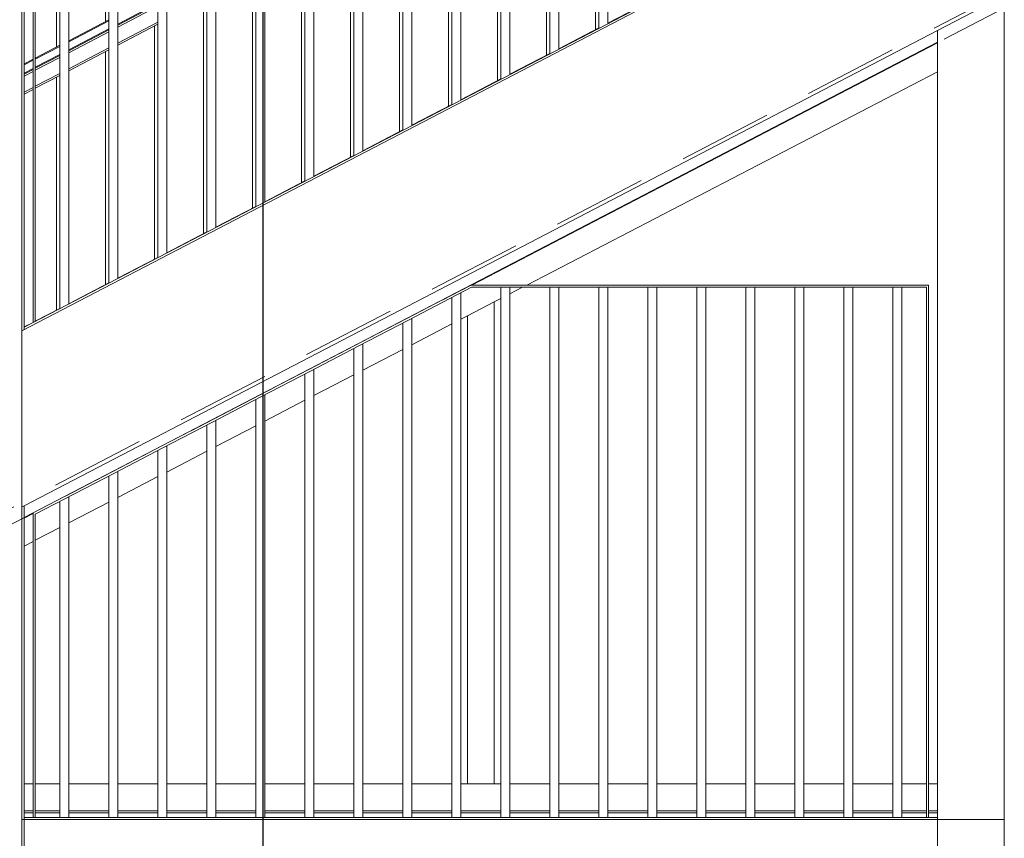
# Model space of a CAD drawing. Header units: millimetres. Extents: x -65 to 293624, y -1905 to 31061.
# Tile 189 of 256: x 115497 to 117707, y 16299 to 18137. Entities that reach past the tile are written whole.
import ezdxf

# ---------------------------------------------------------------- set-up
doc = ezdxf.new("R2010")
doc.units = ezdxf.units.MM
doc.header["$MEASUREMENT"] = 0
doc.linetypes.add('Hidden Line', pattern=[317.5, 211.666667, -105.833333])
for name, color, linetype in [('00 2D joon.AR', 7, 'Continuous'), ('00 Tekst.AR', 7, 'Continuous'), ('1244 Fassaadivarustus.AR', 7, 'Continuous'), ('1245 Klaasfassaadid.AR', 7, 'Continuous'), ('1248 Vihmaveetorud.AR', 7, 'Continuous'), ('1251 Rõdupiirded.AR', 7, 'Continuous'), ('1253 Rõdutrepid.AR', 7, 'Continuous'), ('1253 Terrassipostid.AR', 7, 'Continuous'), ('1253 Välisterrassid.AR', 7, 'Continuous'), ('1322 Põrandakatted.SA', 7, 'Continuous')]:
    doc.layers.add(name, color=color, linetype=linetype)
doc.dimstyles.new('GENERATED_STYLE__1', dxfattribs={"dimtxt": 0.18, "dimasz": 91.2, "dimexe": 0.18, "dimexo": 0.0625, "dimgap": 0, "dimtad": 0, "dimtih": 1, "dimtoh": 1, "dimdec": 4, "dimzin": 0, "dimdsep": 46, "dimcen": 0.09, "dimadec": 0, "dimazin": 0, "dimtfac": 1, "dimtdec": 4, "dimtmove": 0, "dimatfit": 3, "dimldrblk": 'ARROWHEAD_5', "dimfxl": 0, "dimtolj": 1, "dimtzin": 0, "dimarcsym": 0})

# ---------------------------------------------------------------- blocks, each defined once
blk = doc.blocks.new('Section Element_1061_3', base_point=(20443.1, 12361.4))
at = {"layer": '1253 Terrassipostid.AR', "color": 7, "linetype": 'Continuous', "lineweight": 13}
for p, q in [((115506.9, 23090.3), (115506.9, 17447.3)), ((115506.9, 17046), (115506.9, 16341.4)), ((115506.9, 16341.4), (115506.9, 15990.4))]:
    blk.add_line(p, q, dxfattribs=at)
blk = doc.blocks.new('Section Element_1062_3', base_point=(20443.1, 12361.4))
at = {"layer": '1253 Terrassipostid.AR', "color": 7, "linetype": 'Continuous', "lineweight": 13}
for p, q in [((117706.9, 18191.1), (117706.9, 16341.4)), ((117556.9, 16346.4), (117556.9, 18113.1)), ((117556.9, 15990.4), (117556.9, 16341.4)), ((117706.9, 16341.4), (117706.9, 15990.4))]:
    blk.add_line(p, q, dxfattribs=at)
blk = doc.blocks.new('Section Element_1092_3', base_point=(20443.1, 12361.4))
at = {"layer": '1253 Terrassipostid.AR', "color": 7, "linetype": 'Continuous', "lineweight": 13}
for p, q in [((115506.9, 18195.8), (115506.9, 18037.9)), ((115506.9, 17970.2), (115506.9, 17447.4)), ((115506.9, 17046), (115506.9, 16346.4))]:
    blk.add_line(p, q, dxfattribs=at)
blk = doc.blocks.new('Section Element_1110_3', base_point=(20443.1, 12361.4))
at = {"layer": '1244 Fassaadivarustus.AR', "color": 7, "linetype": 'Continuous', "lineweight": 13}
for p, q in [((117556.9, 18086.6), (115506.9, 17019.5)), ((117556.9, 18085.5), (116511.7, 17541.4)), ((115526.9, 17028.8), (115506.9, 17018.4))]:
    blk.add_line(p, q, dxfattribs=at)
blk = doc.blocks.new('Section Element_1116_3', base_point=(20443.1, 12361.4))
at = {"layer": '1253 Rõdutrepid.AR', "color": 7, "linetype": 'Continuous', "lineweight": 13}
for p, q in [((115501.9, 17439.1), (121077.6, 20341.5)), ((117556.9, 18113.1), (117706.9, 18191.1)), ((115506.9, 17046), (117556.9, 18113.1)), ((115501.9, 17043.4), (115506.9, 17046))]:
    blk.add_line(p, q, dxfattribs=at)
blk = doc.blocks.new('Section Element_1127_3', base_point=(20443.1, 12361.4))
at = {"layer": '1253 Välisterrassid.AR', "color": 7, "linetype": 'Continuous', "lineweight": 13}
for p, q in [((115501.9, 16341.4), (115506.9, 16341.4)), ((117556.9, 16341.4), (117706.9, 16341.4))]:
    blk.add_line(p, q, dxfattribs=at)
blk = doc.blocks.new('Section Element_1224_3', base_point=(20443.1, 12361.4))
at = {"layer": '1245 Klaasfassaadid.AR', "color": 7, "linetype": 'Continuous', "lineweight": 13}
for p, q in [((116634.8, 17541.4), (117556.9, 18020.4)), ((116596.9, 17521.8), (116625.1, 17536.4)), ((116561.9, 17503.6), (116576.9, 17511.4))]:
    blk.add_line(p, q, dxfattribs=at)
blk = doc.blocks.new('Section Element_1225_3', base_point=(20443.1, 12361.4))
at = {"layer": '1245 Klaasfassaadid.AR', "color": 7, "linetype": 'Continuous', "lineweight": 13}
for p, q in [((116501.9, 17472.4), (116561.9, 17503.6)), ((116561.9, 16421.4), (116561.9, 17503.6)), ((116501.9, 16421.4), (116501.9, 17472.4)), ((116561.9, 16421.4), (116501.9, 16421.4))]:
    blk.add_line(p, q, dxfattribs=at)
blk = doc.blocks.new('Section Element_1226_3', base_point=(20443.1, 12361.4))
at = {"layer": '1245 Klaasfassaadid.AR', "color": 7, "linetype": 'Continuous', "lineweight": 13}
for p, q in [((116486.9, 17464.6), (116501.9, 17472.4)), ((116376.9, 17407.5), (116466.9, 17454.2)), ((116266.9, 17350.3), (116356.9, 17397.1)), ((116156.9, 17293.2), (116246.9, 17339.9)), ((116046.9, 17236), (116136.9, 17282.8)), ((115936.9, 17178.9), (116026.9, 17225.7)), ((115826.9, 17121.8), (115916.9, 17168.5)), ((115716.9, 17064.6), (115806.9, 17111.4)), ((115606.9, 17007.5), (115696.9, 17054.2)), ((115531.9, 16968.5), (115586.9, 16997.1)), ((115506.9, 16955.5), (115526.9, 16965.9))]:
    blk.add_line(p, q, dxfattribs=at)
blk = doc.blocks.new('Section Element_1331_3', base_point=(20443.1, 12361.4))
at = {"layer": '1248 Vihmaveetorud.AR', "color": 7, "linetype": 'Continuous', "lineweight": 13}
blk.add_line((115501.9, 12513), (115501.9, 23139.2), dxfattribs=at)
blk = doc.blocks.new('Section Element_1343_3', base_point=(20443.1, 12361.4))
at = {"layer": '1245 Klaasfassaadid.AR', "color": 7, "linetype": 'Continuous', "lineweight": 13}
for p, q in [((115526.9, 16421.4), (115506.9, 16421.4)), ((115586.9, 16421.4), (115531.9, 16421.4)), ((115696.9, 16421.4), (115606.9, 16421.4)), ((115806.9, 16421.4), (115716.9, 16421.4)), ((115916.9, 16421.4), (115826.9, 16421.4)), ((116026.9, 16421.4), (115936.9, 16421.4)), ((116136.9, 16421.4), (116046.9, 16421.4)), ((116246.9, 16421.4), (116156.9, 16421.4)), ((116356.9, 16421.4), (116266.9, 16421.4)), ((116466.9, 16421.4), (116376.9, 16421.4)), ((116501.9, 16421.4), (116486.9, 16421.4)), ((115526.9, 16361.4), (115506.9, 16361.4)), ((115586.9, 16361.4), (115531.9, 16361.4)), ((115696.9, 16361.4), (115606.9, 16361.4)), ((115806.9, 16361.4), (115716.9, 16361.4)), ((115916.9, 16361.4), (115826.9, 16361.4)), ((116026.9, 16361.4), (115936.9, 16361.4)), ((116136.9, 16361.4), (116046.9, 16361.4)), ((116246.9, 16361.4), (116156.9, 16361.4)), ((116356.9, 16361.4), (116266.9, 16361.4)), ((116466.9, 16361.4), (116376.9, 16361.4)), ((116531.9, 16361.4), (116486.9, 16361.4))]:
    blk.add_line(p, q, dxfattribs=at)
blk = doc.blocks.new('Section Element_1344_3', base_point=(20443.1, 12361.4))
at = {"layer": '1245 Klaasfassaadid.AR', "color": 7, "linetype": 'Continuous', "lineweight": 13}
for p, q in [((116576.9, 16421.4), (116561.9, 16421.4)), ((116686.9, 16421.4), (116596.9, 16421.4)), ((116796.9, 16421.4), (116706.9, 16421.4)), ((116906.9, 16421.4), (116816.9, 16421.4)), ((117016.9, 16421.4), (116926.9, 16421.4)), ((117126.9, 16421.4), (117036.9, 16421.4)), ((117236.9, 16421.4), (117146.9, 16421.4)), ((117346.9, 16421.4), (117256.9, 16421.4)), ((117456.9, 16421.4), (117366.9, 16421.4)), ((117531.9, 16421.4), (117476.9, 16421.4)), ((117556.9, 16421.4), (117536.9, 16421.4)), ((116576.9, 16361.4), (116531.9, 16361.4)), ((116686.9, 16361.4), (116596.9, 16361.4)), ((116796.9, 16361.4), (116706.9, 16361.4)), ((116906.9, 16361.4), (116816.9, 16361.4)), ((117016.9, 16361.4), (116926.9, 16361.4)), ((117126.9, 16361.4), (117036.9, 16361.4)), ((117236.9, 16361.4), (117146.9, 16361.4)), ((117346.9, 16361.4), (117256.9, 16361.4)), ((117456.9, 16361.4), (117366.9, 16361.4)), ((117531.9, 16361.4), (117476.9, 16361.4)), ((117556.9, 16361.4), (117536.9, 16361.4))]:
    blk.add_line(p, q, dxfattribs=at)
blk = doc.blocks.new('Section Element_1426_3', base_point=(20443.1, 12361.4))
at = {"layer": '1322 Põrandakatted.SA', "color": 7, "linetype": 'Continuous', "lineweight": 13}
for p, q in [((115506.9, 16356.4), (115526.9, 16356.4)), ((115531.9, 16356.4), (115586.9, 16356.4)), ((115606.9, 16356.4), (115696.9, 16356.4)), ((115716.9, 16356.4), (115806.9, 16356.4)), ((115826.9, 16356.4), (115916.9, 16356.4)), ((115936.9, 16356.4), (116026.9, 16356.4)), ((116046.9, 16356.4), (116136.9, 16356.4)), ((116156.9, 16356.4), (116246.9, 16356.4)), ((116266.9, 16356.4), (116356.9, 16356.4)), ((116376.9, 16356.4), (116466.9, 16356.4)), ((116486.9, 16356.4), (116576.9, 16356.4)), ((116596.9, 16356.4), (116686.9, 16356.4)), ((116706.9, 16356.4), (116796.9, 16356.4)), ((116816.9, 16356.4), (116906.9, 16356.4)), ((116926.9, 16356.4), (117016.9, 16356.4)), ((117036.9, 16356.4), (117126.9, 16356.4)), ((117146.9, 16356.4), (117236.9, 16356.4)), ((117256.9, 16356.4), (117346.9, 16356.4)), ((117366.9, 16356.4), (117456.9, 16356.4)), ((117476.9, 16356.4), (117531.9, 16356.4)), ((117536.9, 16356.4), (117556.9, 16356.4))]:
    blk.add_line(p, q, dxfattribs=at)
blk = doc.blocks.new('Section Element_2072_3', base_point=(20443.1, 12361.4))
at = {"layer": '1251 Rõdupiirded.AR', "color": 7, "linetype": 'Continuous', "lineweight": 13}
for p, q in [((116696.9, 17541.4), (116586.9, 17541.4)), ((116696.9, 17536.4), (116586.9, 17536.4))]:
    blk.add_line(p, q, dxfattribs=at)
blk = doc.blocks.new('Section Element_2073_3', base_point=(20443.1, 12361.4))
at = {"layer": '1251 Rõdupiirded.AR', "color": 7, "linetype": 'Continuous', "lineweight": 13}
for p, q in [((116576.9, 16346.4), (116576.9, 17536.4)), ((116596.9, 16346.4), (116596.9, 17536.4))]:
    blk.add_line(p, q, dxfattribs=at)
blk = doc.blocks.new('Section Element_2074_3', base_point=(20443.1, 12361.4))
at = {"layer": '1251 Rõdupiirded.AR', "color": 7, "linetype": 'Continuous', "lineweight": 13}
for p, q in [((116686.9, 16346.4), (116686.9, 17536.4)), ((116706.9, 16346.4), (116706.9, 17536.4))]:
    blk.add_line(p, q, dxfattribs=at)
blk = doc.blocks.new('Section Element_2075_3', base_point=(20443.1, 12361.4))
at = {"layer": '1251 Rõdupiirded.AR', "color": 7, "linetype": 'Continuous', "lineweight": 13}
for p, q in [((116806.9, 17541.4), (116696.9, 17541.4)), ((116806.9, 17536.4), (116696.9, 17536.4))]:
    blk.add_line(p, q, dxfattribs=at)
blk = doc.blocks.new('Section Element_2076_3', base_point=(20443.1, 12361.4))
at = {"layer": '1251 Rõdupiirded.AR', "color": 7, "linetype": 'Continuous', "lineweight": 13}
for p, q in [((116796.9, 16346.4), (116796.9, 17536.4)), ((116816.9, 16346.4), (116816.9, 17536.4))]:
    blk.add_line(p, q, dxfattribs=at)
blk = doc.blocks.new('Section Element_2077_3', base_point=(20443.1, 12361.4))
at = {"layer": '1251 Rõdupiirded.AR', "color": 7, "linetype": 'Continuous', "lineweight": 13}
for p, q in [((116916.9, 17541.4), (116806.9, 17541.4)), ((116916.9, 17536.4), (116806.9, 17536.4))]:
    blk.add_line(p, q, dxfattribs=at)
blk = doc.blocks.new('Section Element_2078_3', base_point=(20443.1, 12361.4))
at = {"layer": '1251 Rõdupiirded.AR', "color": 7, "linetype": 'Continuous', "lineweight": 13}
for p, q in [((116906.9, 16346.4), (116906.9, 17536.4)), ((116926.9, 16346.4), (116926.9, 17536.4))]:
    blk.add_line(p, q, dxfattribs=at)
blk = doc.blocks.new('Section Element_2079_3', base_point=(20443.1, 12361.4))
at = {"layer": '1251 Rõdupiirded.AR', "color": 7, "linetype": 'Continuous', "lineweight": 13}
for p, q in [((117026.9, 17541.4), (116916.9, 17541.4)), ((117026.9, 17536.4), (116916.9, 17536.4))]:
    blk.add_line(p, q, dxfattribs=at)
blk = doc.blocks.new('Section Element_2080_3', base_point=(20443.1, 12361.4))
at = {"layer": '1251 Rõdupiirded.AR', "color": 7, "linetype": 'Continuous', "lineweight": 13}
for p, q in [((117016.9, 16346.4), (117016.9, 17536.4)), ((117036.9, 16346.4), (117036.9, 17536.4))]:
    blk.add_line(p, q, dxfattribs=at)
blk = doc.blocks.new('Section Element_2081_3', base_point=(20443.1, 12361.4))
at = {"layer": '1251 Rõdupiirded.AR', "color": 7, "linetype": 'Continuous', "lineweight": 13}
for p, q in [((117136.9, 17541.4), (117026.9, 17541.4)), ((117136.9, 17536.4), (117026.9, 17536.4))]:
    blk.add_line(p, q, dxfattribs=at)
blk = doc.blocks.new('Section Element_2082_3', base_point=(20443.1, 12361.4))
at = {"layer": '1251 Rõdupiirded.AR', "color": 7, "linetype": 'Continuous', "lineweight": 13}
for p, q in [((117126.9, 16346.4), (117126.9, 17536.4)), ((117146.9, 16346.4), (117146.9, 17536.4))]:
    blk.add_line(p, q, dxfattribs=at)
blk = doc.blocks.new('Section Element_2083_3', base_point=(20443.1, 12361.4))
at = {"layer": '1251 Rõdupiirded.AR', "color": 7, "linetype": 'Continuous', "lineweight": 13}
for p, q in [((117246.9, 17541.4), (117136.9, 17541.4)), ((117246.9, 17536.4), (117136.9, 17536.4))]:
    blk.add_line(p, q, dxfattribs=at)
blk = doc.blocks.new('Section Element_2084_3', base_point=(20443.1, 12361.4))
at = {"layer": '1251 Rõdupiirded.AR', "color": 7, "linetype": 'Continuous', "lineweight": 13}
for p, q in [((117236.9, 16346.4), (117236.9, 17536.4)), ((117256.9, 16346.4), (117256.9, 17536.4))]:
    blk.add_line(p, q, dxfattribs=at)
blk = doc.blocks.new('Section Element_2085_3', base_point=(20443.1, 12361.4))
at = {"layer": '1251 Rõdupiirded.AR', "color": 7, "linetype": 'Continuous', "lineweight": 13}
for p, q in [((117356.9, 17541.4), (117246.9, 17541.4)), ((117356.9, 17536.4), (117246.9, 17536.4))]:
    blk.add_line(p, q, dxfattribs=at)
blk = doc.blocks.new('Section Element_2086_3', base_point=(20443.1, 12361.4))
at = {"layer": '1251 Rõdupiirded.AR', "color": 7, "linetype": 'Continuous', "lineweight": 13}
for p, q in [((117346.9, 16346.4), (117346.9, 17536.4)), ((117366.9, 16346.4), (117366.9, 17536.4))]:
    blk.add_line(p, q, dxfattribs=at)
blk = doc.blocks.new('Section Element_2087_3', base_point=(20443.1, 12361.4))
at = {"layer": '1251 Rõdupiirded.AR', "color": 7, "linetype": 'Continuous', "lineweight": 13}
for p, q in [((117466.9, 17541.4), (117356.9, 17541.4)), ((117466.9, 17536.4), (117356.9, 17536.4))]:
    blk.add_line(p, q, dxfattribs=at)
blk = doc.blocks.new('Section Element_2088_3', base_point=(20443.1, 12361.4))
at = {"layer": '1251 Rõdupiirded.AR', "color": 7, "linetype": 'Continuous', "lineweight": 13}
for p, q in [((117456.9, 16346.4), (117456.9, 17536.4)), ((117466.9, 17536.4), (117466.9, 17536.4)), ((117476.9, 16346.4), (117476.9, 17536.4))]:
    blk.add_line(p, q, dxfattribs=at)
blk = doc.blocks.new('Section Element_2089_3', base_point=(20443.1, 12361.4))
at = {"layer": '1251 Rõdupiirded.AR', "color": 7, "linetype": 'Continuous', "lineweight": 13}
for p, q in [((117536.9, 17541.4), (117466.9, 17541.4)), ((117531.9, 17536.4), (117466.9, 17536.4))]:
    blk.add_line(p, q, dxfattribs=at)
blk = doc.blocks.new('Section Element_2090_3', base_point=(20443.1, 12361.4))
at = {"layer": '1251 Rõdupiirded.AR', "color": 7, "linetype": 'Continuous', "lineweight": 13}
for p, q in [((117531.9, 16346.4), (117531.9, 17536.4)), ((117536.9, 16346.4), (117536.9, 17541.4))]:
    blk.add_line(p, q, dxfattribs=at)
blk = doc.blocks.new('Section Element_2301_3', base_point=(20443.1, 12361.4))
at = {"layer": '1251 Rõdupiirded.AR', "color": 7, "linetype": 'Continuous', "lineweight": 13}
for p, q in [((117556.9, 16346.4), (115506.9, 16346.4)), ((115506.9, 16341.4), (115506.9, 16346.4)), ((117556.9, 16341.4), (115506.9, 16341.4)), ((117556.9, 16341.4), (117556.9, 16346.4))]:
    blk.add_line(p, q, dxfattribs=at)
blk = doc.blocks.new('Section Element_2312_3', base_point=(20443.1, 12361.4))
at = {"layer": '1251 Rõdupiirded.AR', "color": 7, "linetype": 'Continuous', "lineweight": 13}
for p, q in [((115595.7, 17065.8), (115526.9, 17029.9)), ((115598, 17061.3), (115531.9, 17026.9))]:
    blk.add_line(p, q, dxfattribs=at)
blk = doc.blocks.new('Section Element_2313_3', base_point=(20443.1, 12361.4))
at = {"layer": '1251 Rõdupiirded.AR', "color": 7, "linetype": 'Continuous', "lineweight": 13}
for p, q in [((115606.9, 16346.4), (115606.9, 17065.9)), ((115586.9, 16346.4), (115586.9, 17055.5))]:
    blk.add_line(p, q, dxfattribs=at)
blk = doc.blocks.new('Section Element_2314_3', base_point=(20443.1, 12361.4))
at = {"layer": '1251 Rõdupiirded.AR', "color": 7, "linetype": 'Continuous', "lineweight": 13}
for p, q in [((115705.7, 17123), (115595.7, 17065.8)), ((115708, 17118.6), (115598, 17061.3))]:
    blk.add_line(p, q, dxfattribs=at)
blk = doc.blocks.new('Section Element_2315_3', base_point=(20443.1, 12361.4))
at = {"layer": '1251 Rõdupiirded.AR', "color": 7, "linetype": 'Continuous', "lineweight": 13}
for p, q in [((115696.9, 16346.4), (115696.9, 17112.8)), ((115716.9, 16346.4), (115716.9, 17123.2))]:
    blk.add_line(p, q, dxfattribs=at)
blk = doc.blocks.new('Section Element_2316_3', base_point=(20443.1, 12361.4))
at = {"layer": '1251 Rõdupiirded.AR', "color": 7, "linetype": 'Continuous', "lineweight": 13}
for p, q in [((115815.7, 17180.3), (115705.7, 17123)), ((115818, 17175.8), (115708, 17118.6))]:
    blk.add_line(p, q, dxfattribs=at)
blk = doc.blocks.new('Section Element_2317_3', base_point=(20443.1, 12361.4))
at = {"layer": '1251 Rõdupiirded.AR', "color": 7, "linetype": 'Continuous', "lineweight": 13}
for p, q in [((115826.9, 16346.4), (115826.9, 17180.5)), ((115806.9, 16346.4), (115806.9, 17170))]:
    blk.add_line(p, q, dxfattribs=at)
blk = doc.blocks.new('Section Element_2318_3', base_point=(20443.1, 12361.4))
at = {"layer": '1251 Rõdupiirded.AR', "color": 7, "linetype": 'Continuous', "lineweight": 13}
for p, q in [((115925.7, 17237.5), (115815.7, 17180.3)), ((115928, 17233.1), (115818, 17175.8))]:
    blk.add_line(p, q, dxfattribs=at)
blk = doc.blocks.new('Section Element_2319_3', base_point=(20443.1, 12361.4))
at = {"layer": '1251 Rõdupiirded.AR', "color": 7, "linetype": 'Continuous', "lineweight": 13}
for p, q in [((115916.9, 16346.4), (115916.9, 17227.3)), ((115936.9, 16346.4), (115936.9, 17237.7))]:
    blk.add_line(p, q, dxfattribs=at)
blk = doc.blocks.new('Section Element_2320_3', base_point=(20443.1, 12361.4))
at = {"layer": '1251 Rõdupiirded.AR', "color": 7, "linetype": 'Continuous', "lineweight": 13}
for p, q in [((116035.7, 17294.8), (115925.7, 17237.5)), ((116038, 17290.4), (115928, 17233.1))]:
    blk.add_line(p, q, dxfattribs=at)
blk = doc.blocks.new('Section Element_2321_3', base_point=(20443.1, 12361.4))
at = {"layer": '1251 Rõdupiirded.AR', "color": 7, "linetype": 'Continuous', "lineweight": 13}
for p, q in [((116026.9, 16346.4), (116026.9, 17284.6)), ((116046.9, 16346.4), (116046.9, 17295))]:
    blk.add_line(p, q, dxfattribs=at)
blk = doc.blocks.new('Section Element_2322_3', base_point=(20443.1, 12361.4))
at = {"layer": '1251 Rõdupiirded.AR', "color": 7, "linetype": 'Continuous', "lineweight": 13}
for p, q in [((116145.7, 17352.1), (116035.7, 17294.8)), ((116148, 17347.6), (116038, 17290.4))]:
    blk.add_line(p, q, dxfattribs=at)
blk = doc.blocks.new('Section Element_2323_3', base_point=(20443.1, 12361.4))
at = {"layer": '1251 Rõdupiirded.AR', "color": 7, "linetype": 'Continuous', "lineweight": 13}
for p, q in [((116156.9, 16346.4), (116156.9, 17352.2)), ((116136.9, 16346.4), (116136.9, 17341.8))]:
    blk.add_line(p, q, dxfattribs=at)
blk = doc.blocks.new('Section Element_2324_3', base_point=(20443.1, 12361.4))
at = {"layer": '1251 Rõdupiirded.AR', "color": 7, "linetype": 'Continuous', "lineweight": 13}
for p, q in [((116255.7, 17409.3), (116145.7, 17352.1)), ((116258, 17404.9), (116148, 17347.6))]:
    blk.add_line(p, q, dxfattribs=at)
blk = doc.blocks.new('Section Element_2325_3', base_point=(20443.1, 12361.4))
at = {"layer": '1251 Rõdupiirded.AR', "color": 7, "linetype": 'Continuous', "lineweight": 13}
for p, q in [((116246.9, 16346.4), (116246.9, 17399.1)), ((116266.9, 16346.4), (116266.9, 17409.5))]:
    blk.add_line(p, q, dxfattribs=at)
blk = doc.blocks.new('Section Element_2326_3', base_point=(20443.1, 12361.4))
at = {"layer": '1251 Rõdupiirded.AR', "color": 7, "linetype": 'Continuous', "lineweight": 13}
for p, q in [((116365.7, 17466.6), (116255.7, 17409.3)), ((116368, 17462.1), (116258, 17404.9))]:
    blk.add_line(p, q, dxfattribs=at)
blk = doc.blocks.new('Section Element_2327_3', base_point=(20443.1, 12361.4))
at = {"layer": '1251 Rõdupiirded.AR', "color": 7, "linetype": 'Continuous', "lineweight": 13}
for p, q in [((116376.9, 16346.4), (116376.9, 17466.7)), ((116356.9, 16346.4), (116356.9, 17456.3))]:
    blk.add_line(p, q, dxfattribs=at)
blk = doc.blocks.new('Section Element_2328_3', base_point=(20443.1, 12361.4))
at = {"layer": '1251 Rõdupiirded.AR', "color": 7, "linetype": 'Continuous', "lineweight": 13}
for p, q in [((116475.7, 17523.8), (116365.7, 17466.6)), ((116478, 17519.4), (116368, 17462.1))]:
    blk.add_line(p, q, dxfattribs=at)
blk = doc.blocks.new('Section Element_2329_3', base_point=(20443.1, 12361.4))
at = {"layer": '1251 Rõdupiirded.AR', "color": 7, "linetype": 'Continuous', "lineweight": 13}
for p, q in [((116466.9, 16346.4), (116466.9, 17513.6)), ((116486.9, 16346.4), (116486.9, 17524))]:
    blk.add_line(p, q, dxfattribs=at)
blk = doc.blocks.new('Section Element_2330_3', base_point=(20443.1, 12361.4))
at = {"layer": '1251 Rõdupiirded.AR', "color": 7, "linetype": 'Continuous', "lineweight": 13}
for p, q in [((116509.5, 17541.4), (116475.7, 17523.8)), ((116510.7, 17536.4), (116478, 17519.4))]:
    blk.add_line(p, q, dxfattribs=at)
blk = doc.blocks.new('Section Element_2331_3', base_point=(20443.1, 12361.4))
at = {"layer": '1251 Rõdupiirded.AR', "color": 7, "linetype": 'Continuous', "lineweight": 13}
for p, q in [((116586.9, 17541.4), (116509.5, 17541.4)), ((116586.9, 17536.4), (116510.7, 17536.4))]:
    blk.add_line(p, q, dxfattribs=at)
blk = doc.blocks.new('Section Element_2377_3', base_point=(20443.1, 12361.4))
at = {"layer": '1251 Rõdupiirded.AR', "color": 7, "linetype": 'Continuous', "lineweight": 13}
for p, q in [((115506.9, 17447.3), (117556.9, 18514.4)), ((117556.9, 18514.4), (117556.9, 18508.8)), ((115506.9, 17447.3), (115506.9, 17441.7))]:
    blk.add_line(p, q, dxfattribs=at)
blk = doc.blocks.new('Section Element_2627_3', base_point=(20443.1, 12361.4))
at = {"layer": '1251 Rõdupiirded.AR', "color": 7, "linetype": 'Continuous', "lineweight": 13}
for p, q in [((116596.9, 18014.7), (116596.9, 19277.3)), ((116576.9, 18004.3), (116576.9, 19266.9))]:
    blk.add_line(p, q, dxfattribs=at)
blk = doc.blocks.new('Section Element_2628_3', base_point=(20443.1, 12361.4))
at = {"layer": '1251 Rõdupiirded.AR', "color": 7, "linetype": 'Continuous', "lineweight": 13}
for p, q in [((116686.9, 18061.5), (116686.9, 19324.2)), ((116706.9, 18072), (116706.9, 19334.6))]:
    blk.add_line(p, q, dxfattribs=at)
blk = doc.blocks.new('Section Element_2629_3', base_point=(20443.1, 12361.4))
at = {"layer": '1251 Rõdupiirded.AR', "color": 7, "linetype": 'Continuous', "lineweight": 13}
for p, q in [((116816.9, 18129.2), (116816.9, 19391.9)), ((116796.9, 18118.8), (116796.9, 19381.5))]:
    blk.add_line(p, q, dxfattribs=at)
blk = doc.blocks.new('Section Element_2634_3', base_point=(20443.1, 12361.4))
at = {"layer": '1251 Rõdupiirded.AR', "color": 7, "linetype": 'Continuous', "lineweight": 13}
for p, q in [((115696.9, 17546.2), (115696.9, 18808.9)), ((115716.9, 17556.6), (115716.9, 18819.3))]:
    blk.add_line(p, q, dxfattribs=at)
blk = doc.blocks.new('Section Element_2635_3', base_point=(20443.1, 12361.4))
at = {"layer": '1251 Rõdupiirded.AR', "color": 7, "linetype": 'Continuous', "lineweight": 13}
for p, q in [((115586.9, 17489), (115586.9, 18751.6)), ((115606.9, 17499.4), (115606.9, 18762))]:
    blk.add_line(p, q, dxfattribs=at)
blk = doc.blocks.new('Section Element_2637_3', base_point=(20443.1, 12361.4))
at = {"layer": '1251 Rõdupiirded.AR', "color": 7, "linetype": 'Continuous', "lineweight": 13}
for p, q in [((115826.9, 17613.9), (115826.9, 18876.5)), ((115806.9, 17603.5), (115806.9, 18866.1))]:
    blk.add_line(p, q, dxfattribs=at)
blk = doc.blocks.new('Section Element_2639_3', base_point=(20443.1, 12361.4))
at = {"layer": '1251 Rõdupiirded.AR', "color": 7, "linetype": 'Continuous', "lineweight": 13}
for p, q in [((115916.9, 17660.7), (115916.9, 18923.4)), ((115936.9, 17671.1), (115936.9, 18933.8))]:
    blk.add_line(p, q, dxfattribs=at)
blk = doc.blocks.new('Section Element_2641_3', base_point=(20443.1, 12361.4))
at = {"layer": '1251 Rõdupiirded.AR', "color": 7, "linetype": 'Continuous', "lineweight": 13}
for p, q in [((116046.9, 17728.4), (116046.9, 18991.1)), ((116026.9, 17718), (116026.9, 18980.6))]:
    blk.add_line(p, q, dxfattribs=at)
blk = doc.blocks.new('Section Element_2643_3', base_point=(20443.1, 12361.4))
at = {"layer": '1251 Rõdupiirded.AR', "color": 7, "linetype": 'Continuous', "lineweight": 13}
for p, q in [((116136.9, 17775.2), (116136.9, 19037.9)), ((116156.9, 17785.7), (116156.9, 19048.3))]:
    blk.add_line(p, q, dxfattribs=at)
blk = doc.blocks.new('Section Element_2645_3', base_point=(20443.1, 12361.4))
at = {"layer": '1251 Rõdupiirded.AR', "color": 7, "linetype": 'Continuous', "lineweight": 13}
for p, q in [((116246.9, 17832.5), (116246.9, 19095.2)), ((116266.9, 17842.9), (116266.9, 19105.6))]:
    blk.add_line(p, q, dxfattribs=at)
blk = doc.blocks.new('Section Element_2647_3', base_point=(20443.1, 12361.4))
at = {"layer": '1251 Rõdupiirded.AR', "color": 7, "linetype": 'Continuous', "lineweight": 13}
for p, q in [((116376.9, 17900.2), (116376.9, 19162.8)), ((116356.9, 17889.8), (116356.9, 19152.4))]:
    blk.add_line(p, q, dxfattribs=at)
blk = doc.blocks.new('Section Element_2649_3', base_point=(20443.1, 12361.4))
at = {"layer": '1251 Rõdupiirded.AR', "color": 7, "linetype": 'Continuous', "lineweight": 13}
for p, q in [((116466.9, 17947), (116466.9, 19209.7)), ((116486.9, 17957.4), (116486.9, 19220.1))]:
    blk.add_line(p, q, dxfattribs=at)
blk = doc.blocks.new('Section Element_2651_3', base_point=(20443.1, 12361.4))
at = {"layer": '1251 Rõdupiirded.AR', "color": 7, "linetype": 'Continuous', "lineweight": 13}
for p, q in [((115526.9, 18726), (115526.9, 17457.7)), ((115531.9, 18723), (115531.9, 17460.3))]:
    blk.add_line(p, q, dxfattribs=at)
blk = doc.blocks.new('Section Element_2707_3', base_point=(20443.1, 12361.4))
at = {"layer": '1251 Rõdupiirded.AR', "color": 7, "linetype": 'Continuous', "lineweight": 13}
for p, q in [((115716.9, 18127.3), (115806.9, 18174.3)), ((115716.9, 18125), (115806.9, 18172.1)), ((115716.9, 18120.5), (115806.9, 18167.6)), ((115606.9, 18090.1), (115696.9, 18137.1)), ((115606.9, 18087.9), (115696.9, 18134.9)), ((115716.9, 18084.4), (115806.9, 18131.4)), ((115716.9, 18079.9), (115806.9, 18126.9)), ((115606.9, 18069.8), (115696.9, 18116.8)), ((115606.9, 18067.6), (115696.9, 18114.6)), ((115606.9, 18063), (115696.9, 18110.1)), ((115531.9, 18050.9), (115586.9, 18079.7)), ((115531.9, 18048.7), (115586.9, 18077.4)), ((115531.9, 18030.6), (115586.9, 18059.4)), ((115531.9, 18028.4), (115586.9, 18057.1)), ((115606.9, 18026.9), (115696.9, 18074)), ((115606.9, 18022.4), (115696.9, 18069.5)), ((115506.9, 18037.9), (115526.9, 18048.3)), ((115506.9, 18035.6), (115526.9, 18046.1)), ((115531.9, 18023.8), (115586.9, 18052.6)), ((115506.9, 18017.5), (115526.9, 18028)), ((115506.9, 18015.3), (115526.9, 18025.7)), ((115506.9, 18010.8), (115526.9, 18021.2)), ((115531.9, 17987.7), (115586.9, 18016.5)), ((115531.9, 17983.2), (115586.9, 18012)), ((115506.9, 17974.7), (115526.9, 17985.1)), ((115506.9, 17970.2), (115526.9, 17980.6))]:
    blk.add_line(p, q, dxfattribs=at)
blk = doc.blocks.new('Section Element_2761_3', base_point=(20443.1, 12361.4))
at = {"layer": '1251 Rõdupiirded.AR', "color": 7, "linetype": 'Continuous', "lineweight": 13}
for p, q in [((115579.2, 18301.3), (115579.2, 18747.6)), ((115579.2, 18075.7), (115579.2, 18233.6)), ((115579.2, 17485), (115579.2, 18008))]:
    blk.add_line(p, q, dxfattribs=at)
blk = doc.blocks.new('Section Element_2762_3', base_point=(20443.1, 12361.4))
at = {"layer": '1251 Rõdupiirded.AR', "color": 7, "linetype": 'Continuous', "lineweight": 13}
for p, q in [((115689.2, 18358.8), (115689.2, 18804.9)), ((115689.2, 18133.1), (115689.2, 18291.1)), ((115689.2, 17542.3), (115689.2, 18065.5))]:
    blk.add_line(p, q, dxfattribs=at)
blk = doc.blocks.new('Section Element_2763_3', base_point=(20443.1, 12361.4))
at = {"layer": '1251 Rõdupiirded.AR', "color": 7, "linetype": 'Continuous', "lineweight": 13}
for p, q in [((115799.2, 18416.3), (115799.2, 18862.1)), ((115799.2, 18190.6), (115799.2, 18348.6)), ((115799.2, 17599.5), (115799.2, 18122.9))]:
    blk.add_line(p, q, dxfattribs=at)
blk = doc.blocks.new('Section Element_2764_3', base_point=(20443.1, 12361.4))
at = {"layer": '1251 Rõdupiirded.AR', "color": 7, "linetype": 'Continuous', "lineweight": 13}
for p, q in [((115909.2, 18473.8), (115909.2, 18919.4)), ((115909.2, 18248.1), (115909.2, 18406.1)), ((115909.2, 17656.8), (115909.2, 18180.4))]:
    blk.add_line(p, q, dxfattribs=at)
blk = doc.blocks.new('Section Element_2765_3', base_point=(20443.1, 12361.4))
at = {"layer": '1251 Rõdupiirded.AR', "color": 7, "linetype": 'Continuous', "lineweight": 13}
for p, q in [((116019.2, 18531.3), (116019.2, 18976.7)), ((116019.2, 18305.6), (116019.2, 18463.6)), ((116019.2, 17714.1), (116019.2, 18237.9))]:
    blk.add_line(p, q, dxfattribs=at)
blk = doc.blocks.new('Section Element_2766_3', base_point=(20443.1, 12361.4))
at = {"layer": '1251 Rõdupiirded.AR', "color": 7, "linetype": 'Continuous', "lineweight": 13}
for p, q in [((116129.2, 18588.8), (116129.2, 19033.9)), ((116129.2, 18363.1), (116129.2, 18521.1)), ((116129.2, 17771.3), (116129.2, 18295.4))]:
    blk.add_line(p, q, dxfattribs=at)
blk = doc.blocks.new('Section Element_2767_3', base_point=(20443.1, 12361.4))
at = {"layer": '1251 Rõdupiirded.AR', "color": 7, "linetype": 'Continuous', "lineweight": 13}
for p, q in [((116239.2, 18646.2), (116239.2, 19091.2)), ((116239.2, 18420.6), (116239.2, 18578.5)), ((116239.2, 17828.6), (116239.2, 18352.9))]:
    blk.add_line(p, q, dxfattribs=at)
blk = doc.blocks.new('Section Element_2768_3', base_point=(20443.1, 12361.4))
at = {"layer": '1251 Rõdupiirded.AR', "color": 7, "linetype": 'Continuous', "lineweight": 13}
for p, q in [((116349.2, 18703.7), (116349.2, 19148.4)), ((116349.2, 18478.1), (116349.2, 18636)), ((116349.2, 17885.8), (116349.2, 18410.4))]:
    blk.add_line(p, q, dxfattribs=at)
blk = doc.blocks.new('Section Element_2769_3', base_point=(20443.1, 12361.4))
at = {"layer": '1251 Rõdupiirded.AR', "color": 7, "linetype": 'Continuous', "lineweight": 13}
for p, q in [((116459.2, 18761.2), (116459.2, 19205.7)), ((116459.2, 18535.5), (116459.2, 18693.5)), ((116459.2, 17943.1), (116459.2, 18467.8))]:
    blk.add_line(p, q, dxfattribs=at)
blk = doc.blocks.new('Section Element_2770_3', base_point=(20443.1, 12361.4))
at = {"layer": '1251 Rõdupiirded.AR', "color": 7, "linetype": 'Continuous', "lineweight": 13}
for p, q in [((116569.2, 18818.7), (116569.2, 19263)), ((116569.2, 18593), (116569.2, 18751)), ((116569.2, 18000.3), (116569.2, 18525.3))]:
    blk.add_line(p, q, dxfattribs=at)
blk = doc.blocks.new('Section Element_2771_3', base_point=(20443.1, 12361.4))
at = {"layer": '1251 Rõdupiirded.AR', "color": 7, "linetype": 'Continuous', "lineweight": 13}
for p, q in [((116679.2, 18876.2), (116679.2, 19320.2)), ((116679.2, 18650.5), (116679.2, 18808.5)), ((116679.2, 18057.6), (116679.2, 18582.8))]:
    blk.add_line(p, q, dxfattribs=at)
blk = doc.blocks.new('Section Element_2772_3', base_point=(20443.1, 12361.4))
at = {"layer": '1251 Rõdupiirded.AR', "color": 7, "linetype": 'Continuous', "lineweight": 13}
for p, q in [((116789.2, 18933.7), (116789.2, 19377.5)), ((116789.2, 18708), (116789.2, 18866)), ((116789.2, 18114.9), (116789.2, 18640.3))]:
    blk.add_line(p, q, dxfattribs=at)
blk = doc.blocks.new('Section Element_2920_3', base_point=(20443.1, 12361.4))
at = {"layer": '1251 Rõdupiirded.AR', "color": 7, "linetype": 'Continuous', "lineweight": 13}
for p, q in [((115531.9, 17460.4), (115586.9, 17489)), ((115506.9, 17447.4), (115526.9, 17457.8))]:
    blk.add_line(p, q, dxfattribs=at)
blk = doc.blocks.new('Section Element_2921_3', base_point=(20443.1, 12361.4))
at = {"layer": '1251 Rõdupiirded.AR', "color": 7, "linetype": 'Continuous', "lineweight": 13}
blk.add_line((115606.9, 17499.4), (115696.9, 17546.3), dxfattribs=at)
blk = doc.blocks.new('Section Element_2922_3', base_point=(20443.1, 12361.4))
at = {"layer": '1251 Rõdupiirded.AR', "color": 7, "linetype": 'Continuous', "lineweight": 13}
blk.add_line((115716.9, 17556.7), (115806.9, 17603.5), dxfattribs=at)
blk = doc.blocks.new('Section Element_2923_3', base_point=(20443.1, 12361.4))
at = {"layer": '1251 Rõdupiirded.AR', "color": 7, "linetype": 'Continuous', "lineweight": 13}
blk.add_line((115826.9, 17613.9), (115916.9, 17660.8), dxfattribs=at)
blk = doc.blocks.new('Section Element_2924_3', base_point=(20443.1, 12361.4))
at = {"layer": '1251 Rõdupiirded.AR', "color": 7, "linetype": 'Continuous', "lineweight": 13}
blk.add_line((115936.9, 17671.2), (116026.9, 17718), dxfattribs=at)
blk = doc.blocks.new('Section Element_2925_3', base_point=(20443.1, 12361.4))
at = {"layer": '1251 Rõdupiirded.AR', "color": 7, "linetype": 'Continuous', "lineweight": 13}
blk.add_line((116046.9, 17728.4), (116136.9, 17775.3), dxfattribs=at)
blk = doc.blocks.new('Section Element_2926_3', base_point=(20443.1, 12361.4))
at = {"layer": '1251 Rõdupiirded.AR', "color": 7, "linetype": 'Continuous', "lineweight": 13}
blk.add_line((116156.9, 17785.7), (116246.9, 17832.6), dxfattribs=at)
blk = doc.blocks.new('Section Element_2927_3', base_point=(20443.1, 12361.4))
at = {"layer": '1251 Rõdupiirded.AR', "color": 7, "linetype": 'Continuous', "lineweight": 13}
blk.add_line((116266.9, 17843), (116356.9, 17889.8), dxfattribs=at)
blk = doc.blocks.new('Section Element_2928_3', base_point=(20443.1, 12361.4))
at = {"layer": '1251 Rõdupiirded.AR', "color": 7, "linetype": 'Continuous', "lineweight": 13}
blk.add_line((116376.9, 17900.2), (116466.9, 17947.1), dxfattribs=at)
blk = doc.blocks.new('Section Element_2929_3', base_point=(20443.1, 12361.4))
at = {"layer": '1251 Rõdupiirded.AR', "color": 7, "linetype": 'Continuous', "lineweight": 13}
blk.add_line((116486.9, 17957.5), (116576.9, 18004.3), dxfattribs=at)
blk = doc.blocks.new('Section Element_2930_3', base_point=(20443.1, 12361.4))
at = {"layer": '1251 Rõdupiirded.AR', "color": 7, "linetype": 'Continuous', "lineweight": 13}
blk.add_line((116596.9, 18014.7), (116686.9, 18061.6), dxfattribs=at)
blk = doc.blocks.new('Section Element_2931_3', base_point=(20443.1, 12361.4))
at = {"layer": '1251 Rõdupiirded.AR', "color": 7, "linetype": 'Continuous', "lineweight": 13}
blk.add_line((116706.9, 18072), (116796.9, 18118.9), dxfattribs=at)
blk = doc.blocks.new('Section Element_2932_3', base_point=(20443.1, 12361.4))
at = {"layer": '1251 Rõdupiirded.AR', "color": 7, "linetype": 'Continuous', "lineweight": 13}
blk.add_line((116816.9, 18129.3), (116906.9, 18176.1), dxfattribs=at)
blk = doc.blocks.new('Section Element_2969_3', base_point=(20443.1, 12361.4))
at = {"layer": '1251 Rõdupiirded.AR', "color": 7, "linetype": 'Continuous', "lineweight": 13}
for p, q in [((115526.9, 17029.9), (115526.9, 16346.4)), ((115531.9, 17026.9), (115531.9, 16346.4))]:
    blk.add_line(p, q, dxfattribs=at)
blk = doc.blocks.new('ARROWHEAD_5')
at = {"linetype": 'Continuous', "lineweight": 0}
blk.add_hatch(color=0, dxfattribs=at).paths.add_polyline_path([(-1, 0.2679), (0, 0), (-1, -0.2679)])
at = {"color": 0, "linetype": 'Continuous', "lineweight": 0}
blk.add_line((0, 0), (-1, 0), dxfattribs=at)

msp = doc.modelspace()

# ---------------------------------------------------------------- linework, layer by layer
at = {"layer": '00 2D joon.AR', "color": 41, "linetype": 'Hidden Line', "lineweight": 13, "true_color": 0xffeda8, "flags": 128}
msp.add_lwpolyline([(114205.2, 16378.4), (114220, 16350), (121168.1, 19964.9), (121153.4, 19993.3)], close=True, dxfattribs=at)

# ---------------------------------------------------------------- block references
at = {"layer": '1244 Fassaadivarustus.AR', "lineweight": 0}
msp.add_blockref('Section Element_1110_3', (20443.1, 12361.4), dxfattribs=at)
at = {"layer": '1245 Klaasfassaadid.AR', "lineweight": 0}
for name in ['Section Element_1224_3', 'Section Element_1225_3', 'Section Element_1226_3', 'Section Element_1343_3', 'Section Element_1344_3']:
    msp.add_blockref(name, (20443.1, 12361.4), dxfattribs=at)
at = {"layer": '1248 Vihmaveetorud.AR', "lineweight": 0}
msp.add_blockref('Section Element_1331_3', (20443.1, 12361.4), dxfattribs=at)
at = {"layer": '1251 Rõdupiirded.AR', "lineweight": 0}
for name in ['Section Element_2707_3', 'Section Element_2629_3', 'Section Element_2772_3', 'Section Element_2771_3', 'Section Element_2628_3', 'Section Element_2627_3', 'Section Element_2770_3', 'Section Element_2769_3', 'Section Element_2649_3', 'Section Element_2647_3', 'Section Element_2768_3', 'Section Element_2645_3', 'Section Element_2767_3', 'Section Element_2766_3', 'Section Element_2643_3', 'Section Element_2641_3', 'Section Element_2765_3', 'Section Element_2764_3', 'Section Element_2639_3', 'Section Element_2637_3', 'Section Element_2763_3', 'Section Element_2634_3', 'Section Element_2762_3', 'Section Element_2761_3', 'Section Element_2635_3', 'Section Element_2651_3', 'Section Element_2377_3', 'Section Element_2932_3', 'Section Element_2931_3', 'Section Element_2930_3', 'Section Element_2929_3', 'Section Element_2928_3', 'Section Element_2927_3', 'Section Element_2926_3', 'Section Element_2925_3', 'Section Element_2924_3', 'Section Element_2923_3', 'Section Element_2922_3', 'Section Element_2921_3', 'Section Element_2330_3', 'Section Element_2331_3', 'Section Element_2073_3', 'Section Element_2072_3', 'Section Element_2074_3', 'Section Element_2075_3', 'Section Element_2076_3', 'Section Element_2077_3', 'Section Element_2078_3', 'Section Element_2079_3', 'Section Element_2080_3', 'Section Element_2081_3', 'Section Element_2082_3', 'Section Element_2083_3', 'Section Element_2084_3', 'Section Element_2085_3', 'Section Element_2086_3', 'Section Element_2087_3', 'Section Element_2088_3', 'Section Element_2089_3', 'Section Element_2090_3', 'Section Element_2328_3', 'Section Element_2329_3', 'Section Element_2920_3', 'Section Element_2326_3', 'Section Element_2327_3', 'Section Element_2324_3', 'Section Element_2325_3', 'Section Element_2322_3', 'Section Element_2323_3', 'Section Element_2320_3', 'Section Element_2321_3', 'Section Element_2318_3', 'Section Element_2319_3', 'Section Element_2316_3', 'Section Element_2317_3', 'Section Element_2314_3', 'Section Element_2315_3', 'Section Element_2312_3', 'Section Element_2313_3', 'Section Element_2969_3', 'Section Element_2301_3']:
    msp.add_blockref(name, (20443.1, 12361.4), dxfattribs=at)
at = {"layer": '1253 Rõdutrepid.AR', "lineweight": 0}
msp.add_blockref('Section Element_1116_3', (20443.1, 12361.4), dxfattribs=at)
at = {"layer": '1253 Terrassipostid.AR', "lineweight": 0}
for name in ['Section Element_1062_3', 'Section Element_1061_3', 'Section Element_1092_3']:
    msp.add_blockref(name, (20443.1, 12361.4), dxfattribs=at)
at = {"layer": '1253 Välisterrassid.AR', "lineweight": 0}
msp.add_blockref('Section Element_1127_3', (20443.1, 12361.4), dxfattribs=at)
at = {"layer": '1322 Põrandakatted.SA', "lineweight": 0}
msp.add_blockref('Section Element_1426_3', (20443.1, 12361.4), dxfattribs=at)

# ---------------------------------------------------------------- leaders
at = {"layer": '00 Tekst.AR', "color": 7, "linetype": 'Continuous', "lineweight": 13, "annotation_type": 0, "has_hookline": 1, "hookline_direction": 0, "text_width": 1152}
msp.add_leader([(116042.6, 18288), (116042.6, 11222.5), (116196.8, 11222.5)], dimstyle='GENERATED_STYLE__1', dxfattribs=at)

doc.saveas('drawing.dxf')
